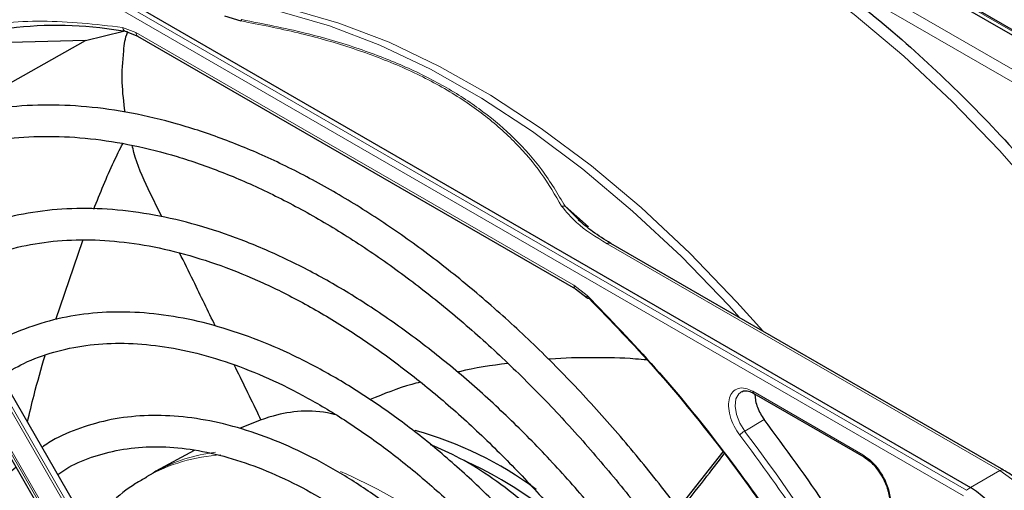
# Paper-space layout 'Blatt2' of a CAD drawing. Header units: millimetres. Extents: x 5 to 418, y 2 to 292.
# Tile 80 of 124: x 125.45 to 135.94, y 205.42 to 210.43. Entities that reach past the tile are written whole.
import ezdxf

# ---------------------------------------------------------------- set-up
doc = ezdxf.new("R2010")
doc.units = ezdxf.units.MM

psp = doc.layouts.new('Blatt2')

# ---------------------------------------------------------------- linework, layer by layer
at = {"color": 7, "linetype": 'Continuous', "lineweight": 25}
for p, q in [((139.983, 207.984), (127.008, 215.474)), ((140.048, 208.005), (127.073, 215.496)), ((122.61, 212.935), (135.585, 205.445)), ((127.631, 210.472), (127.806, 210.419)), ((126.15, 210.209), (126.556, 210.309)), ((126.572, 210.31), (126.706, 210.257)), ((126.705, 210.258), (131.374, 207.562)), ((126.15, 210.209), (124.976, 210.18)), ((125.208, 209.68), (126.15, 210.209)), ((127.791, 202.229), (123.794, 209.151)), ((123.494, 208.978), (127.49, 202.056)), ((126.965, 208.33), (126.818, 208.628)), ((131.444, 208.264), (131.263, 208.443)), ((125.833, 207.237), (126.12, 208.08)), ((135.94, 205.63), (131.751, 208.048)), ((131.373, 207.563), (131.498, 207.468)), ((133.273, 206.449), (134.448, 205.771)), ((127.307, 205.841), (126.901, 205.618)), ((132.945, 205.826), (132.467, 205.222)), ((126.87, 205.6), (126.799, 205.56)), ((126.901, 205.618), (126.87, 205.6))]:
    psp.add_line(p, q, dxfattribs=at)
at = {"color": 7, "linetype": 'Continuous', "lineweight": 18}
for p, q in [((127.051, 215.495), (140.026, 208.004)), ((135.542, 205.416), (122.567, 212.906)), ((135.51, 205.356), (122.534, 212.847)), ((139.67, 207.803), (133.68, 211.26)), ((139.611, 207.701), (133.622, 211.158)), ((126.545, 210.351), (126.688, 210.296)), ((126.688, 210.296), (131.356, 207.601)), ((127.712, 202.184), (123.716, 209.106)), ((123.739, 209.12), (127.736, 202.197)), ((127.514, 202.07), (123.518, 208.992)), ((123.534, 209.001), (127.531, 202.079)), ((131.263, 208.443), (131.512, 208.224)), ((131.71, 208.044), (135.899, 205.626)), ((131.356, 207.601), (131.498, 207.492)), ((133.263, 206.472), (134.437, 205.794)), ((133.385, 206.17), (133.177, 206.047)), ((135.899, 205.626), (135.585, 205.445)), ((135.585, 205.445), (135.542, 205.416))]:
    psp.add_line(p, q, dxfattribs=at)
at = {"color": 7, "linetype": 'Continuous', "lineweight": 18, "flags": 128}
for points in [[(137.709, 206.639), (137.29, 207.278), (136.847, 207.894), (136.38, 208.482), (135.894, 209.039), (135.39, 209.561), (134.873, 210.045), (134.344, 210.489), (133.808, 210.889), (133.267, 211.244), (132.725, 211.551), (132.185, 211.808), (131.825, 211.952)], [(127.158, 210.699), (127.311, 210.696), (127.81, 210.65), (128.325, 210.55), (128.851, 210.397), (129.386, 210.192), (129.925, 209.935), (130.467, 209.628), (131.008, 209.273), (131.544, 208.873), (132.073, 208.429), (132.591, 207.945), (133.094, 207.423), (133.37, 207.114)], [(133.122, 207.257), (133.007, 207.384), (132.502, 207.907), (131.982, 208.393), (131.452, 208.838), (130.914, 209.24), (130.372, 209.596), (129.828, 209.904), (129.287, 210.161), (128.75, 210.368), (128.223, 210.521), (127.972, 210.576)], [(133.177, 206.047), (133.124, 206.132), (133.089, 206.224), (133.075, 206.312), (133.083, 206.389), (133.114, 206.445), (133.146, 206.469)]]:
    psp.add_lwpolyline(points, dxfattribs=at)
at = {"color": 7, "linetype": 'Continuous', "lineweight": 25, "flags": 128}
psp.add_lwpolyline([(135.94, 205.63), (135.94, 205.63), (135.941, 205.629)], dxfattribs=at)
at = {"color": 7, "linetype": 'Continuous', "lineweight": 25}
for centre, radius, start, end in [((125.843, 206.239), 4.132, 79.4654, 112.462), ((128.641, 202.302), 3.887, 53.4485, 74.7255), ((128.234, 201.473), 4.686, 48.726, 64.9889), ((134.895, 204.366), 1.281, 2.6055, 57.3945)]:
    psp.add_arc(centre, radius, start, end, dxfattribs=at)
at = {"color": 7, "linetype": 'Continuous', "lineweight": 18}
for centre, radius, start, end in [((131.734, 208.01), 0.0419, 65.6929, 125.6176), ((118.516, 194.924), 18.402, 31.6747, 37.1862), ((127.697, 203.974), 1.822, 93.2506, 119.5171), ((127.751, 204.06), 1.775, 96.9623, 118.5981), ((135.923, 205.592), 0.0419, 65.6929, 125.6176), ((126.695, 200.564), 5.499, 42.3553, 66.7273), ((135.208, 204.547), 1.281, 2.6055, 57.3945)]:
    psp.add_arc(centre, radius, start, end, dxfattribs=at)
at = {"color": 7, "linetype": 'Continuous', "lineweight": 25}
for points, knots in [([(133.622, 211.158), (133.876, 210.982), (134.385, 210.627), (135.136, 209.981), (135.867, 209.258), (136.563, 208.462), (137.218, 207.61), (137.611, 207.003), (137.807, 206.701)], [0, 0, 0, 0, 0.16549, 0.332238, 0.5, 0.66775, 0.834504, 1, 1, 1, 1]), ([(127.817, 210.433), (127.815, 210.431), (127.811, 210.429), (127.807, 210.422), (127.806, 210.419)], [0, 0, 0, 0, 0.499999, 1, 1, 1, 1]), ([(126.572, 209.445), (126.559, 209.551), (126.53, 209.771), (126.552, 210.054), (126.571, 210.238), (126.599, 210.298), (126.6, 210.299)], [0, 0, 0, 0, 0.368249, 0.763111, 0.995812, 1, 1, 1, 1]), ([(133.46, 203.73), (133.39, 203.849), (133.201, 204.172), (132.863, 204.68), (132.454, 205.25), (132.022, 205.795), (131.573, 206.313), (131.108, 206.801), (130.629, 207.255), (130.14, 207.675), (129.643, 208.056), (129.14, 208.398), (128.634, 208.697), (128.128, 208.953), (127.625, 209.163), (127.128, 209.327), (126.638, 209.444), (126.16, 209.512), (125.696, 209.53), (125.249, 209.5), (124.82, 209.422), (124.416, 209.293), (124.099, 209.156), (123.928, 209.046), (123.875, 209.012)], [0, 0, 0, 0, 0.027836, 0.075404, 0.122977, 0.170555, 0.218143, 0.265742, 0.313355, 0.360985, 0.408634, 0.456301, 0.503986, 0.551687, 0.599395, 0.647094, 0.694763, 0.742373, 0.789887, 0.837268, 0.884487, 0.931535, 0.978434, 1, 1, 1, 1]), ([(124.041, 208.723), (124.089, 208.754), (124.246, 208.857), (124.542, 208.984), (124.925, 209.104), (125.332, 209.174), (125.757, 209.197), (126.199, 209.172), (126.656, 209.1), (127.124, 208.981), (127.601, 208.815), (128.085, 208.605), (128.573, 208.349), (129.062, 208.051), (129.549, 207.711), (130.032, 207.332), (130.507, 206.915), (130.972, 206.463), (131.425, 205.979), (131.862, 205.465), (132.281, 204.924), (132.678, 204.358), (132.976, 203.903), (133.132, 203.633), (133.172, 203.563)], [0, 0, 0, 0, 0.0209899, 0.069851, 0.1186882, 0.1673891, 0.2158993, 0.2642148, 0.3123657, 0.3603953, 0.4083456, 0.456251, 0.5041365, 0.5520177, 0.5999032, 0.6477998, 0.6957108, 0.7436373, 0.7915784, 0.8395326, 0.8874977, 0.9354713, 0.9834506, 1, 1, 1, 1]), ([(126.238, 208.412), (126.307, 208.583), (126.402, 208.822), (126.514, 209.047), (126.546, 209.11)], [0, 0, 0, 0, 0.717609, 1, 1, 1, 1]), ([(126.818, 208.628), (126.759, 208.755), (126.688, 208.906), (126.654, 209.068), (126.648, 209.094)], [0, 0, 0, 0, 0.838404, 1, 1, 1, 1]), ([(132.856, 203.381), (132.783, 203.504), (132.598, 203.816), (132.273, 204.299), (131.885, 204.826), (131.476, 205.328), (131.05, 205.802), (130.609, 206.244), (130.156, 206.651), (129.693, 207.022), (129.224, 207.354), (128.752, 207.645), (128.278, 207.892), (127.807, 208.094), (127.34, 208.249), (126.882, 208.357), (126.435, 208.416), (126.002, 208.426), (125.587, 208.386), (125.191, 208.299), (124.822, 208.159), (124.583, 208.047), (124.476, 207.971), (124.476, 207.97)], [0, 0, 0, 0, 0.032875, 0.083822, 0.134775, 0.185738, 0.236713, 0.287705, 0.338718, 0.389753, 0.440814, 0.491899, 0.543005, 0.594125, 0.645237, 0.696311, 0.747305, 0.798171, 0.848856, 0.899324, 0.949573, 0.99965, 1, 1, 1, 1]), ([(131.751, 208.048), (131.684, 208.089), (131.557, 208.167), (131.453, 208.255), (131.403, 208.297)], [0, 0, 0, 0, 0.527814, 1, 1, 1, 1]), ([(124.646, 207.676), (124.702, 207.713), (124.861, 207.815), (125.152, 207.934), (125.514, 208.035), (125.898, 208.086), (126.3, 208.09), (126.718, 208.046), (127.149, 207.956), (127.59, 207.818), (128.039, 207.635), (128.492, 207.408), (128.947, 207.137), (129.401, 206.824), (129.851, 206.472), (130.294, 206.082), (130.726, 205.657), (131.145, 205.201), (131.549, 204.715), (131.933, 204.202), (132.275, 203.702), (132.478, 203.366), (132.568, 203.215)], [0, 0, 0, 0, 0.02882, 0.081368, 0.133858, 0.186143, 0.238166, 0.289941, 0.341521, 0.392971, 0.444344, 0.49568, 0.547008, 0.598338, 0.649681, 0.701044, 0.752426, 0.803828, 0.855246, 0.906678, 0.95812, 1, 1, 1, 1]), ([(127.535, 207.165), (127.457, 207.326), (127.33, 207.587), (127.202, 207.848), (127.153, 207.947)], [0, 0, 0, 0, 0.618379, 1, 1, 1, 1]), ([(131.498, 207.492), (131.497, 207.488), (131.495, 207.481), (131.495, 207.471), (131.499, 207.465), (131.507, 207.462), (131.513, 207.463), (131.515, 207.464)], [0, 0, 0, 0, 0.185198, 0.353278, 0.637072, 0.852757, 1, 1, 1, 1]), ([(131.498, 207.492), (131.743, 207.239), (132.233, 206.732), (132.923, 205.883), (133.558, 205.008), (133.93, 204.396), (134.107, 204.104)], [0, 0, 0, 0, 0.2542659, 0.5100242, 0.7657825, 1, 1, 1, 1]), ([(131.515, 207.464), (131.754, 207.217), (132.231, 206.724), (132.903, 205.9), (133.538, 205.029), (133.917, 204.411), (134.107, 204.102)], [0, 0, 0, 0, 0.25, 0.5, 0.75, 1, 1, 1, 1]), ([(132.253, 203.033), (132.162, 203.183), (131.965, 203.507), (131.633, 203.983), (131.266, 204.46), (130.878, 204.911), (130.476, 205.331), (130.059, 205.718), (129.633, 206.069), (129.2, 206.381), (128.762, 206.652), (128.323, 206.88), (127.887, 207.062), (127.455, 207.197), (127.033, 207.285), (126.622, 207.323), (126.227, 207.311), (125.851, 207.252), (125.498, 207.14), (125.241, 207.028), (125.112, 206.939), (125.083, 206.919)], [0, 0, 0, 0, 0.047335, 0.102503, 0.157679, 0.212871, 0.268083, 0.323322, 0.378591, 0.433894, 0.489232, 0.544601, 0.599988, 0.65536, 0.710671, 0.765857, 0.820841, 0.875554, 0.929964, 0.984107, 1, 1, 1, 1]), ([(125.248, 206.632), (125.329, 206.68), (125.505, 206.786), (125.809, 206.895), (126.15, 206.967), (126.513, 206.991), (126.891, 206.967), (127.284, 206.896), (127.688, 206.778), (128.1, 206.615), (128.517, 206.407), (128.936, 206.155), (129.354, 205.863), (129.767, 205.531), (130.172, 205.162), (130.566, 204.759), (130.945, 204.325), (131.308, 203.864), (131.648, 203.377), (131.867, 203.042), (131.965, 202.868), (131.966, 202.867)], [0, 0, 0, 0, 0.047732, 0.104951, 0.162001, 0.218715, 0.275061, 0.331102, 0.386935, 0.442647, 0.498302, 0.553942, 0.609585, 0.665249, 0.720938, 0.776655, 0.832397, 0.88816, 0.943939, 0.999729, 1, 1, 1, 1]), ([(125.531, 206.143), (125.554, 206.239), (125.611, 206.481), (125.678, 206.713), (125.719, 206.853)], [0, 0, 0, 0, 0.39617, 1, 1, 1, 1]), ([(132.135, 206.805), (132.095, 206.808), (131.903, 206.827), (131.559, 206.831), (131.249, 206.828), (131.093, 206.813), (131.087, 206.812)], [0, 0, 0, 0, 0.113999, 0.545324, 0.983102, 1, 1, 1, 1]), ([(128.024, 206.16), (128.014, 206.181), (127.919, 206.378), (127.822, 206.576), (127.736, 206.752)], [0, 0, 0, 0, 0.103823, 1, 1, 1, 1]), ([(130.65, 206.769), (130.477, 206.746), (130.297, 206.722), (130.124, 206.676), (130.118, 206.675)], [0, 0, 0, 0, 0.96483, 1, 1, 1, 1]), ([(129.718, 206.569), (129.688, 206.561), (129.505, 206.514), (129.33, 206.443), (129.184, 206.384)], [0, 0, 0, 0, 0.16348, 1, 1, 1, 1]), ([(133.148, 206.466), (133.153, 206.47), (133.17, 206.481), (133.214, 206.476), (133.262, 206.458), (133.288, 206.439), (133.296, 206.433)], [0, 0, 0, 0, 0.190435, 0.569384, 0.881277, 1, 1, 1, 1]), ([(133.263, 206.472), (133.264, 206.467), (133.265, 206.457), (133.269, 206.45), (133.273, 206.449), (133.274, 206.449)], [0, 0, 0, 0, 0.483449, 0.966898, 1, 1, 1, 1]), ([(128.811, 206.223), (128.798, 206.226), (128.56, 206.282), (128.203, 206.247), (127.908, 206.123), (127.791, 206.074)], [0, 0, 0, 0, 0.034713, 0.614228, 1, 1, 1, 1]), ([(131.648, 202.683), (131.623, 202.726), (131.506, 202.93), (131.27, 203.278), (130.943, 203.722), (130.594, 204.139), (130.229, 204.527), (129.85, 204.882), (129.461, 205.201), (129.065, 205.481), (128.664, 205.72), (128.264, 205.914), (127.866, 206.062), (127.475, 206.163), (127.094, 206.214), (126.728, 206.216), (126.379, 206.169), (126.055, 206.07), (125.823, 205.97), (125.709, 205.889), (125.687, 205.873)], [0, 0, 0, 0, 0.015977, 0.076619, 0.137271, 0.197942, 0.258641, 0.319377, 0.380158, 0.440989, 0.501871, 0.562796, 0.623736, 0.68463, 0.74539, 0.805902, 0.866048, 0.925763, 0.985086, 1, 1, 1, 1]), ([(134.362, 204.732), (134.261, 204.898), (133.959, 205.398), (133.614, 205.861), (133.385, 206.17)], [0, 0, 0, 0, 0.333109, 1, 1, 1, 1]), ([(125.854, 205.583), (125.882, 205.603), (125.992, 205.682), (126.212, 205.773), (126.512, 205.855), (126.835, 205.887), (127.175, 205.872), (127.53, 205.809), (127.896, 205.7), (128.269, 205.546), (128.647, 205.347), (129.026, 205.105), (129.403, 204.823), (129.773, 204.503), (130.134, 204.147), (130.481, 203.76), (130.812, 203.345), (131.107, 202.93), (131.281, 202.646), (131.36, 202.517)], [0, 0, 0, 0, 0.0213, 0.084609, 0.147915, 0.210788, 0.273103, 0.334941, 0.396461, 0.457805, 0.519077, 0.580333, 0.641603, 0.702907, 0.764251, 0.825634, 0.887048, 0.948488, 1, 1, 1, 1]), ([(132.101, 203.946), (131.909, 204.189), (131.514, 204.686), (130.844, 205.29), (130.269, 205.711), (129.932, 205.856), (129.827, 205.902)], [0, 0, 0, 0, 0.27983, 0.573837, 0.867844, 1, 1, 1, 1]), ([(132.485, 205.198), (132.573, 205.308), (132.733, 205.509), (132.889, 205.714), (132.96, 205.806)], [0, 0, 0, 0, 0.551952, 1, 1, 1, 1]), ([(134.448, 205.771), (134.451, 205.77), (134.458, 205.767), (134.466, 205.771), (134.471, 205.772)], [0, 0, 0, 0, 0.4822925, 1, 1, 1, 1]), ([(134.45, 205.769), (134.467, 205.758), (134.502, 205.736), (134.558, 205.683), (134.605, 205.624), (134.631, 205.581), (134.641, 205.566)], [0, 0, 0, 0, 0.2443032, 0.5008541, 0.825035, 1, 1, 1, 1]), ([(125.409, 205.662), (125.351, 205.61), (125.21, 205.483), (125.021, 205.233), (124.841, 204.921), (124.696, 204.571), (124.586, 204.187), (124.514, 203.773), (124.48, 203.332), (124.483, 202.868), (124.525, 202.386), (124.604, 201.89), (124.72, 201.385), (124.871, 200.874), (125.056, 200.363), (125.275, 199.857), (125.463, 199.468), (125.586, 199.254), (125.617, 199.201)], [0, 0, 0, 0, 0.0453369, 0.11062, 0.1762819, 0.2423837, 0.3088742, 0.3756437, 0.4425771, 0.5095832, 0.5765949, 0.6435798, 0.7105277, 0.7774377, 0.8443144, 0.9111652, 0.9779989, 1, 1, 1, 1]), ([(126.802, 205.554), (126.762, 205.533), (126.626, 205.458), (126.463, 205.328), (126.357, 205.205), (126.323, 205.166)], [0, 0, 0, 0, 0.220093, 0.756421, 1, 1, 1, 1]), ([(134.641, 205.566), (134.662, 205.524), (134.691, 205.465), (134.713, 205.38), (134.722, 205.328), (134.72, 205.298), (134.72, 205.289)], [0, 0, 0, 0, 0.440805, 0.6139591, 0.8868495, 1, 1, 1, 1]), ([(136.346, 205.204), (136.308, 205.263), (136.255, 205.347), (136.163, 205.453), (136.081, 205.532), (136.001, 205.595), (135.954, 205.62), (135.94, 205.627)], [0, 0, 0, 0, 0.335683, 0.470249, 0.69001, 0.912206, 1, 1, 1, 1])]:
    psp.add_open_spline(points, degree=3, knots=knots, dxfattribs=at)
at = {"color": 7, "linetype": 'Continuous', "lineweight": 18}
for points, knots in [([(124.155, 210.088), (124.395, 210.178), (124.875, 210.359), (125.68, 210.447), (126.257, 210.383), (126.545, 210.351)], [0, 0, 0, 0, 0.333214, 0.666775, 1, 1, 1, 1]), ([(127.806, 210.419), (128.011, 210.379), (128.411, 210.302), (128.981, 210.14), (129.508, 209.943), (129.988, 209.704), (130.402, 209.427), (130.743, 209.123), (131.023, 208.794), (131.157, 208.563), (131.226, 208.444)], [0, 0, 0, 0, 0.12858, 0.250086, 0.375109, 0.5, 0.624891, 0.749913, 0.871409, 1, 1, 1, 1]), ([(131.263, 208.443), (131.185, 208.574), (131.038, 208.823), (130.74, 209.161), (130.4, 209.454), (130.011, 209.711), (129.567, 209.935), (129.06, 210.132), (128.475, 210.304), (128.043, 210.388), (127.817, 210.433)], [0, 0, 0, 0, 0.140701, 0.267721, 0.384941, 0.499776, 0.614572, 0.731748, 0.859012, 1, 1, 1, 1]), ([(126.598, 210.302), (126.592, 210.303), (126.58, 210.304), (126.565, 210.314), (126.552, 210.33), (126.547, 210.344), (126.545, 210.351)], [0, 0, 0, 0, 0.25, 0.5, 0.75, 1, 1, 1, 1]), ([(126.688, 210.296), (126.689, 210.288), (126.691, 210.271), (126.699, 210.259), (126.705, 210.258), (126.705, 210.258)], [0, 0, 0, 0, 0.494459, 0.988917, 1, 1, 1, 1]), ([(131.263, 208.443), (131.257, 208.444), (131.245, 208.447), (131.233, 208.445), (131.226, 208.444)], [0, 0, 0, 0, 0.483164, 1, 1, 1, 1]), ([(131.226, 208.444), (131.275, 208.385), (131.397, 208.237), (131.592, 208.117), (131.71, 208.044)], [0, 0, 0, 0, 0.39819, 1, 1, 1, 1]), ([(131.356, 207.601), (131.357, 207.593), (131.359, 207.576), (131.367, 207.564), (131.373, 207.563), (131.373, 207.563)], [0, 0, 0, 0, 0.498396, 0.996791, 1, 1, 1, 1]), ([(133.124, 206.004), (133.103, 206.035), (133.059, 206.1), (133.018, 206.21), (133.001, 206.315), (133.012, 206.404), (133.047, 206.47), (133.106, 206.507), (133.181, 206.51), (133.236, 206.484), (133.263, 206.472)], [0, 0, 0, 0, 0.121713, 0.25, 0.378287, 0.5, 0.621713, 0.75, 0.878287, 1, 1, 1, 1]), ([(133.124, 206.004), (133.127, 206.007), (133.133, 206.014), (133.147, 206.026), (133.162, 206.038), (133.172, 206.044), (133.177, 206.047)], [0, 0, 0, 0, 0.25, 0.5, 0.75, 1, 1, 1, 1]), ([(134.152, 204.483), (134.033, 204.68), (133.714, 205.208), (133.352, 205.697), (133.124, 206.004)], [0, 0, 0, 0, 0.373651, 1, 1, 1, 1]), ([(134.437, 205.794), (134.476, 205.766), (134.555, 205.711), (134.653, 205.574), (134.722, 205.42), (134.731, 205.324), (134.736, 205.276)], [0, 0, 0, 0, 0.25, 0.499999, 0.75, 1, 1, 1, 1]), ([(134.437, 205.794), (134.438, 205.789), (134.439, 205.78), (134.443, 205.772), (134.447, 205.771), (134.448, 205.771)], [0, 0, 0, 0, 0.483464, 0.966928, 1, 1, 1, 1])]:
    psp.add_open_spline(points, degree=3, knots=knots, dxfattribs=at)
at = {"color": 7, "linetype": 'Continuous', "lineweight": 25}
psp.add_open_spline([(133.287, 206.432), (133.289, 206.411), (133.291, 206.369), (133.312, 206.3), (133.342, 206.232), (133.371, 206.191), (133.385, 206.17)], degree=3, dxfattribs=at)

doc.saveas('drawing.dxf')
